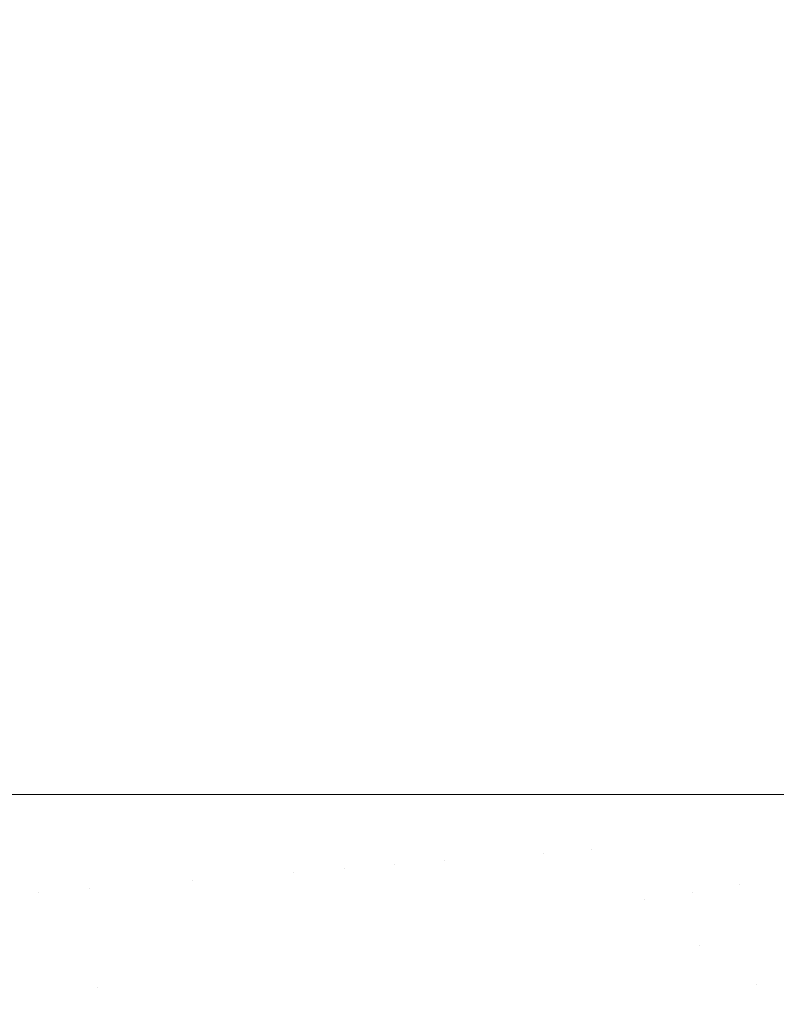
# Model space of a CAD drawing. Header units: centimetres. Extents: x -21.6 to 22.7, y 3.4 to 5.2.
# Tile 33 of 256: x -21.5454 to -21.5206, y 3.4933 to 3.5257. Entities that reach past the tile are written whole.
import ezdxf

# ---------------------------------------------------------------- set-up
doc = ezdxf.new("R2010")
doc.units = ezdxf.units.CM
doc.header["$LTSCALE"] = 2.54
doc.layers.add('Lucido design-1', color=7, linetype='Continuous')

# ---------------------------------------------------------------- blocks, each defined once
blk = doc.blocks.new('Gruppo-4-1')
at = {"color": 7, "linetype": 'Continuous', "lineweight": 9}
for points, invisible_edges in [([(-21.544888, 5.100212, -1872.228865), (-21.546847, 5.100212, -1872.230248), (-21.546847, 3.500212, -1872.230248), (-21.544888, 3.500212, -1872.228865)], 10), ([(-21.544887, 3.500212, -1873.002161), (-21.546458, 3.500212, -1873.001065), (-21.546458, 5.100212, -1873.001065), (-21.544887, 5.100212, -1873.002161)], 10), ([(-21.544888, 3.500212, -1872.228865), (-21.544116, 3.500212, -1872.228319), (-21.544116, 5.100212, -1872.228319), (-21.544888, 5.100212, -1872.228865)], 10), ([(-21.544887, 5.100212, -1873.002161), (-21.543724, 5.100212, -1873.002972), (-21.543724, 3.500212, -1873.002972), (-21.544887, 3.500212, -1873.002161)], 10), ([(-21.543202, 5.100212, -1872.227729), (-21.544116, 5.100212, -1872.228319), (-21.544116, 3.500212, -1872.228319), (-21.543202, 3.500212, -1872.227729)], 10), ([(-21.543724, 5.100212, -1873.002972), (-21.540972, 5.100212, -1873.004727), (-21.540972, 3.500212, -1873.004727), (-21.543204, 3.500212, -1873.003303)], 10), ([(-21.543204, 3.500212, -1873.003303), (-21.543724, 3.500212, -1873.002972), (-21.543724, 5.100212, -1873.002972)], 10), ([(-21.543202, 3.500212, -1872.227729), (-21.541366, 3.500212, -1872.226542), (-21.541366, 5.100212, -1872.226542), (-21.543202, 5.100212, -1872.227729)], 10), ([(-21.539836, 5.100212, -1872.22564), (-21.541366, 5.100212, -1872.226542), (-21.541366, 3.500212, -1872.226542), (-21.539836, 3.500212, -1872.22564)], 10), ([(-21.540972, 5.100212, -1873.004727), (-21.538205, 5.100212, -1873.006337), (-21.538205, 3.500212, -1873.006337), (-21.539836, 3.500212, -1873.005388)], 10), ([(-21.539836, 3.500212, -1873.005388), (-21.540972, 3.500212, -1873.004727), (-21.540972, 5.100212, -1873.004727)], 10), ([(-21.539836, 3.500212, -1872.22564), (-21.538601, 3.500212, -1872.224912), (-21.538601, 5.100212, -1872.224912), (-21.539836, 5.100212, -1872.22564)], 10), ([(-21.535824, 5.100212, -1872.223426), (-21.538601, 5.100212, -1872.224912), (-21.538601, 3.500212, -1872.224912), (-21.536493, 3.500212, -1872.223784)], 10), ([(-21.538205, 5.100212, -1873.006337), (-21.535427, 5.100212, -1873.007803), (-21.535427, 3.500212, -1873.007803), (-21.536491, 3.500212, -1873.007241)], 10), ([(-21.536491, 3.500212, -1873.007241), (-21.538205, 3.500212, -1873.006337), (-21.538205, 5.100212, -1873.006337)], 10), ([(-21.536493, 3.500212, -1872.223784), (-21.535824, 3.500212, -1872.223426), (-21.535824, 5.100212, -1872.223426)], 10), ([(-21.534831, 5.100212, -1872.222945), (-21.535824, 5.100212, -1872.223426), (-21.535824, 3.500212, -1872.223426), (-21.534831, 3.500212, -1872.222945)], 10), ([(-21.535427, 5.100212, -1873.007803), (-21.532641, 5.100212, -1873.009132), (-21.532641, 3.500212, -1873.009132), (-21.533181, 3.500212, -1873.008874)], 10), ([(-21.533181, 3.500212, -1873.008874), (-21.535427, 3.500212, -1873.007803), (-21.535427, 5.100212, -1873.007803)], 10), ([(-21.534831, 3.500212, -1872.222945), (-21.533039, 3.500212, -1872.222078), (-21.533039, 5.100212, -1872.222078), (-21.534831, 5.100212, -1872.222945)], 10), ([(-21.531538, 5.100212, -1872.221426), (-21.533039, 5.100212, -1872.222078), (-21.533039, 3.500212, -1872.222078), (-21.531538, 3.500212, -1872.221426)], 10), ([(-21.532641, 5.100212, -1873.009132), (-21.529849, 5.100212, -1873.010325), (-21.529849, 3.500212, -1873.010325), (-21.529914, 3.500212, -1873.010297)], 10), ([(-21.529914, 3.500212, -1873.010297), (-21.532641, 3.500212, -1873.009132), (-21.532641, 5.100212, -1873.009132)], 10), ([(-21.531538, 3.500212, -1872.221426), (-21.530248, 3.500212, -1872.220865), (-21.530248, 5.100212, -1872.220865), (-21.531538, 5.100212, -1872.221426)], 10), ([(-21.527453, 5.100212, -1872.219785), (-21.530248, 5.100212, -1872.220865), (-21.530248, 3.500212, -1872.220865), (-21.528293, 3.500212, -1872.22011)], 10), ([(-21.529849, 3.500212, -1873.010325), (-21.529849, 5.100212, -1873.010325), (-21.527054, 5.100212, -1873.011387), (-21.527054, 3.500212, -1873.011387)], 5), ([(-21.528293, 3.500212, -1872.22011), (-21.527453, 3.500212, -1872.219785), (-21.527453, 5.100212, -1872.219785)], 10), ([(-21.526691, 5.100212, -1872.219525), (-21.527453, 5.100212, -1872.219785), (-21.527453, 3.500212, -1872.219785), (-21.526691, 3.500212, -1872.219525)], 10), ([(-21.526693, 3.500212, -1873.011508), (-21.527054, 3.500212, -1873.011387), (-21.527054, 5.100212, -1873.011387), (-21.526693, 5.100212, -1873.011508)], 10), ([(-21.525103, 3.500212, -1873.012039), (-21.526693, 3.500212, -1873.011508), (-21.526693, 5.100212, -1873.011508), (-21.525103, 5.100212, -1873.012039)], 10), ([(-21.526691, 3.500212, -1872.219525), (-21.525104, 3.500212, -1872.218985), (-21.525104, 5.100212, -1872.218985), (-21.526691, 5.100212, -1872.219525)], 10), ([(-21.525104, 3.500212, -1872.218985), (-21.524656, 3.500212, -1872.218832), (-21.524656, 5.100212, -1872.218832), (-21.525104, 5.100212, -1872.218985)], 10), ([(-21.525103, 5.100212, -1873.012039), (-21.524257, 5.100212, -1873.012321), (-21.524257, 3.500212, -1873.012321), (-21.525103, 3.500212, -1873.012039)], 10), ([(-21.52353, 5.100212, -1872.218499), (-21.524656, 5.100212, -1872.218832), (-21.524656, 3.500212, -1872.218832), (-21.52353, 3.500212, -1872.218499)], 10), ([(-21.524257, 5.100212, -1873.012321), (-21.52146, 5.100212, -1873.013131), (-21.52146, 3.500212, -1873.013131), (-21.521974, 3.500212, -1873.012982)], 10), ([(-21.521974, 3.500212, -1873.012982), (-21.524257, 3.500212, -1873.012321), (-21.524257, 5.100212, -1873.012321)], 10), ([(-21.52353, 3.500212, -1872.218499), (-21.52186, 3.500212, -1872.218005), (-21.52186, 5.100212, -1872.218005), (-21.52353, 5.100212, -1872.218499)], 10), ([(-21.520433, 5.100212, -1872.217646), (-21.52186, 5.100212, -1872.218005), (-21.52186, 3.500212, -1872.218005), (-21.520433, 3.500212, -1872.217646)], 10), ([(-21.518913, 3.500212, -1873.013757), (-21.52146, 3.500212, -1873.013131), (-21.52146, 5.100212, -1873.013131), (-21.518913, 5.100212, -1873.013757)], 10), ([(-21.544888, 3.500212, -1872.228865), (-21.546847, 3.500212, -1872.230248), (-21.546494, 3.496865, -1872.230054), (-21.54481, 3.496996, -1872.228853)], 14), ([(-21.54481, 3.496996, -1873.002175), (-21.546494, 3.496865, -1873.000974), (-21.546458, 3.500212, -1873.001065), (-21.544887, 3.500212, -1873.002161)], 11), ([(-21.544116, 3.500212, -1872.228319), (-21.544888, 3.500212, -1872.228865), (-21.54481, 3.496996, -1872.228853)], 10), ([(-21.54481, 3.496996, -1873.002175), (-21.544887, 3.500212, -1873.002161), (-21.543724, 3.500212, -1873.002972)], 9), ([(-21.544116, 3.500212, -1872.228319), (-21.54481, 3.496996, -1872.228853), (-21.543127, 3.497127, -1872.227716)], 11), ([(-21.543724, 3.500212, -1873.002972), (-21.543127, 3.497127, -1873.003312), (-21.54481, 3.496996, -1873.002175)], 11), ([(-21.543127, 3.497127, -1872.227716), (-21.543202, 3.500212, -1872.227729), (-21.544116, 3.500212, -1872.228319)], 9), ([(-21.543724, 3.500212, -1873.002972), (-21.543204, 3.500212, -1873.003303), (-21.543127, 3.497127, -1873.003312)], 10), ([(-21.541446, 3.497257, -1873.004387), (-21.543127, 3.497127, -1873.003312), (-21.543204, 3.500212, -1873.003303), (-21.540972, 3.500212, -1873.004727)], 11), ([(-21.541366, 3.500212, -1872.226542), (-21.543202, 3.500212, -1872.227729), (-21.543127, 3.497127, -1872.227716), (-21.541446, 3.497257, -1872.226641)], 14), ([(-21.541446, 3.497257, -1872.226641), (-21.539768, 3.497388, -1872.225626), (-21.539836, 3.500212, -1872.22564), (-21.541366, 3.500212, -1872.226542)], 11), ([(-21.539768, 3.497388, -1873.005402), (-21.541446, 3.497257, -1873.004387), (-21.540972, 3.500212, -1873.004727)], 11), ([(-21.540972, 3.500212, -1873.004727), (-21.539836, 3.500212, -1873.005388), (-21.539768, 3.497388, -1873.005402)], 10), ([(-21.538601, 3.500212, -1872.224912), (-21.539836, 3.500212, -1872.22564), (-21.539768, 3.497388, -1872.225626)], 10), ([(-21.538096, 3.497518, -1873.006357), (-21.539768, 3.497388, -1873.005402), (-21.539836, 3.500212, -1873.005388), (-21.538205, 3.500212, -1873.006337)], 11), ([(-21.539768, 3.497388, -1872.225626), (-21.538096, 3.497518, -1872.224671), (-21.538601, 3.500212, -1872.224912)], 11), ([(-21.538096, 3.497518, -1872.224671), (-21.53643, 3.497647, -1872.223773), (-21.536493, 3.500212, -1872.223784), (-21.538601, 3.500212, -1872.224912)], 11), ([(-21.538205, 3.500212, -1873.006337), (-21.536491, 3.500212, -1873.007241), (-21.53643, 3.497647, -1873.007255), (-21.538096, 3.497518, -1873.006357)], 14), ([(-21.535824, 3.500212, -1872.223426), (-21.536493, 3.500212, -1872.223784), (-21.53643, 3.497647, -1872.223773)], 10), ([(-21.53643, 3.497647, -1873.007255), (-21.536491, 3.500212, -1873.007241), (-21.535427, 3.500212, -1873.007803)], 9), ([(-21.535824, 3.500212, -1872.223426), (-21.53643, 3.497647, -1872.223773), (-21.534772, 3.497776, -1872.222932)], 11), ([(-21.535427, 3.500212, -1873.007803), (-21.534772, 3.497776, -1873.008096), (-21.53643, 3.497647, -1873.007255)], 11), ([(-21.534772, 3.497776, -1872.222932), (-21.534831, 3.500212, -1872.222945), (-21.535824, 3.500212, -1872.223426)], 9), ([(-21.535427, 3.500212, -1873.007803), (-21.533181, 3.500212, -1873.008874), (-21.533124, 3.497904, -1873.008883), (-21.534772, 3.497776, -1873.008096)], 14), ([(-21.534772, 3.497776, -1872.222932), (-21.533124, 3.497904, -1872.222145), (-21.533039, 3.500212, -1872.222078), (-21.534831, 3.500212, -1872.222945)], 11), ([(-21.533124, 3.497904, -1873.008883), (-21.533181, 3.500212, -1873.008874), (-21.532641, 3.500212, -1873.009132)], 9), ([(-21.531538, 3.500212, -1872.221426), (-21.533039, 3.500212, -1872.222078), (-21.533124, 3.497904, -1872.222145), (-21.531486, 3.498031, -1872.221412)], 14), ([(-21.532641, 3.500212, -1873.009132), (-21.531486, 3.498031, -1873.009616), (-21.533124, 3.497904, -1873.008883)], 11), ([(-21.532641, 3.500212, -1873.009132), (-21.529914, 3.500212, -1873.010297), (-21.52986, 3.498158, -1873.010298), (-21.531486, 3.498031, -1873.009616)], 14), ([(-21.530248, 3.500212, -1872.220865), (-21.531538, 3.500212, -1872.221426), (-21.531486, 3.498031, -1872.221412)], 10), ([(-21.531486, 3.498031, -1872.221412), (-21.52986, 3.498158, -1872.22073), (-21.530248, 3.500212, -1872.220865)], 11), ([(-21.528293, 3.500212, -1872.22011), (-21.530248, 3.500212, -1872.220865), (-21.52986, 3.498158, -1872.22073), (-21.528246, 3.498283, -1872.220098)], 14), ([(-21.52986, 3.498158, -1873.010298), (-21.529914, 3.500212, -1873.010297), (-21.529849, 3.500212, -1873.010325)], 9), ([(-21.528246, 3.498283, -1873.01093), (-21.52986, 3.498158, -1873.010298), (-21.529849, 3.500212, -1873.010325)], 11), ([(-21.529849, 3.500212, -1873.010325), (-21.527054, 3.500212, -1873.011387), (-21.528246, 3.498283, -1873.01093)], 10), ([(-21.527453, 3.500212, -1872.219785), (-21.528293, 3.500212, -1872.22011), (-21.528246, 3.498283, -1872.220098)], 10), ([(-21.527453, 3.500212, -1872.219785), (-21.528246, 3.498283, -1872.220098), (-21.526647, 3.498407, -1872.219514)], 11), ([(-21.527054, 3.500212, -1873.011387), (-21.526693, 3.500212, -1873.011508), (-21.526647, 3.498407, -1873.011514), (-21.528246, 3.498283, -1873.01093)], 14), ([(-21.526647, 3.498407, -1872.219514), (-21.526691, 3.500212, -1872.219525), (-21.527453, 3.500212, -1872.219785)], 9), ([(-21.526647, 3.498407, -1873.011514), (-21.526693, 3.500212, -1873.011508), (-21.525103, 3.500212, -1873.012039)], 9), ([(-21.525104, 3.500212, -1872.218985), (-21.526691, 3.500212, -1872.219525), (-21.526647, 3.498407, -1872.219514)], 10), ([(-21.524915, 3.496749, -1872.218977), (-21.525104, 3.500212, -1872.218985), (-21.526647, 3.498407, -1872.219514)], 11), ([(-21.526647, 3.498407, -1873.011514), (-21.525103, 3.500212, -1873.012039), (-21.524915, 3.496749, -1873.012051)], 11), ([(-21.524656, 3.500212, -1872.218832), (-21.525104, 3.500212, -1872.218985), (-21.524915, 3.496749, -1872.218977)], 10), ([(-21.524915, 3.496749, -1873.012051), (-21.525103, 3.500212, -1873.012039), (-21.524257, 3.500212, -1873.012321)], 9), ([(-21.524656, 3.500212, -1872.218832), (-21.524915, 3.496749, -1872.218977), (-21.523356, 3.497, -1872.218486)], 11), ([(-21.524257, 3.500212, -1873.012321), (-21.523356, 3.497, -1873.012543), (-21.524915, 3.496749, -1873.012051)], 11), ([(-21.523356, 3.497, -1872.218486), (-21.52353, 3.500212, -1872.218499), (-21.524656, 3.500212, -1872.218832)], 9), ([(-21.521813, 3.497249, -1873.012991), (-21.523356, 3.497, -1873.012543), (-21.524257, 3.500212, -1873.012321), (-21.521974, 3.500212, -1873.012982)], 11), ([(-21.52186, 3.500212, -1872.218005), (-21.52353, 3.500212, -1872.218499), (-21.523356, 3.497, -1872.218486), (-21.521813, 3.497249, -1872.218038)], 14), ([(-21.521974, 3.500212, -1873.012982), (-21.52146, 3.500212, -1873.013131), (-21.520286, 3.497495, -1873.013396), (-21.521813, 3.497249, -1873.012991)], 14), ([(-21.521813, 3.497249, -1872.218038), (-21.520286, 3.497495, -1872.217632), (-21.520433, 3.500212, -1872.217646), (-21.52186, 3.500212, -1872.218005)], 11), ([(-21.518777, 3.497738, -1873.013762), (-21.520286, 3.497495, -1873.013396), (-21.52146, 3.500212, -1873.013131), (-21.518913, 3.500212, -1873.013757)], 11), ([(-21.528078, 3.496239, -1872.220098), (-21.526489, 3.496495, -1872.219514), (-21.526647, 3.498407, -1872.219514), (-21.528246, 3.498283, -1872.220098)], 15), ([(-21.528246, 3.498283, -1873.01093), (-21.526647, 3.498407, -1873.011514), (-21.526489, 3.496495, -1873.011514), (-21.528078, 3.496239, -1873.01093)], 15), ([(-21.526647, 3.498407, -1872.219514), (-21.526489, 3.496495, -1872.219514), (-21.524915, 3.496749, -1872.218977)], 11), ([(-21.524915, 3.496749, -1873.012051), (-21.526489, 3.496495, -1873.011514), (-21.526647, 3.498407, -1873.011514)], 11), ([(-21.531486, 3.498031, -1872.221412), (-21.533124, 3.497904, -1872.222145), (-21.532922, 3.495459, -1872.222145), (-21.531295, 3.495721, -1872.221412)], 15), ([(-21.531295, 3.495721, -1873.009616), (-21.532922, 3.495459, -1873.008883), (-21.533124, 3.497904, -1873.008883), (-21.531486, 3.498031, -1873.009616)], 15), ([(-21.531295, 3.495721, -1872.221412), (-21.52968, 3.495981, -1872.22073), (-21.52986, 3.498158, -1872.22073), (-21.531486, 3.498031, -1872.221412)], 15), ([(-21.531486, 3.498031, -1873.009616), (-21.52986, 3.498158, -1873.010298), (-21.52968, 3.495981, -1873.010298), (-21.531295, 3.495721, -1873.009616)], 15), ([(-21.528246, 3.498283, -1872.220098), (-21.52986, 3.498158, -1872.22073), (-21.52968, 3.495981, -1872.22073), (-21.528078, 3.496239, -1872.220098)], 15), ([(-21.528078, 3.496239, -1873.01093), (-21.52968, 3.495981, -1873.010298), (-21.52986, 3.498158, -1873.010298), (-21.528246, 3.498283, -1873.01093)], 15), ([(-21.534772, 3.497776, -1872.222932), (-21.53643, 3.497647, -1872.223773), (-21.536206, 3.494929, -1872.223773), (-21.534559, 3.495195, -1872.222932)], 15), ([(-21.534559, 3.495195, -1873.008096), (-21.536206, 3.494929, -1873.007255), (-21.53643, 3.497647, -1873.007255), (-21.534772, 3.497776, -1873.008096)], 15), ([(-21.534559, 3.495195, -1872.222932), (-21.532922, 3.495459, -1872.222145), (-21.533124, 3.497904, -1872.222145), (-21.534772, 3.497776, -1872.222932)], 15), ([(-21.534772, 3.497776, -1873.008096), (-21.533124, 3.497904, -1873.008883), (-21.532922, 3.495459, -1873.008883), (-21.534559, 3.495195, -1873.008096)], 15), ([(-21.541188, 3.494127, -1872.226641), (-21.539522, 3.494395, -1872.225626), (-21.539768, 3.497388, -1872.225626), (-21.541446, 3.497257, -1872.226641)], 15), ([(-21.541446, 3.497257, -1873.004387), (-21.539768, 3.497388, -1873.005402), (-21.539522, 3.494395, -1873.005402), (-21.541188, 3.494127, -1873.004387)], 15), ([(-21.538096, 3.497518, -1872.224671), (-21.539768, 3.497388, -1872.225626), (-21.539522, 3.494395, -1872.225626), (-21.53786, 3.494663, -1872.224671)], 15), ([(-21.53786, 3.494663, -1873.006357), (-21.539522, 3.494395, -1873.005402), (-21.539768, 3.497388, -1873.005402), (-21.538096, 3.497518, -1873.006357)], 15), ([(-21.53786, 3.494663, -1872.224671), (-21.536206, 3.494929, -1872.223773), (-21.53643, 3.497647, -1872.223773), (-21.538096, 3.497518, -1872.224671)], 15), ([(-21.538096, 3.497518, -1873.006357), (-21.53643, 3.497647, -1873.007255), (-21.536206, 3.494929, -1873.007255), (-21.53786, 3.494663, -1873.006357)], 15), ([(-21.521235, 3.493961, -1872.218038), (-21.519756, 3.49448, -1872.217632), (-21.520286, 3.497495, -1872.217632), (-21.521813, 3.497249, -1872.218038)], 15), ([(-21.521813, 3.497249, -1873.012991), (-21.520286, 3.497495, -1873.013396), (-21.519756, 3.49448, -1873.013396), (-21.521235, 3.493961, -1873.012991)], 15), ([(-21.544529, 3.493588, -1872.228853), (-21.542858, 3.493858, -1872.227716), (-21.543127, 3.497127, -1872.227716), (-21.54481, 3.496996, -1872.228853)], 15), ([(-21.54481, 3.496996, -1873.002175), (-21.543127, 3.497127, -1873.003312), (-21.542858, 3.493858, -1873.003312), (-21.544529, 3.493588, -1873.002175)], 15), ([(-21.541446, 3.497257, -1872.226641), (-21.543127, 3.497127, -1872.227716), (-21.542858, 3.493858, -1872.227716), (-21.541188, 3.494127, -1872.226641)], 15), ([(-21.541188, 3.494127, -1873.004387), (-21.542858, 3.493858, -1873.003312), (-21.543127, 3.497127, -1873.003312), (-21.541446, 3.497257, -1873.004387)], 15), ([(-21.521813, 3.497249, -1872.218038), (-21.523356, 3.497, -1872.218486), (-21.523108, 3.495259, -1872.218486)], 11), ([(-21.523108, 3.495259, -1873.012543), (-21.523356, 3.497, -1873.012543), (-21.521813, 3.497249, -1873.012991)], 11), ([(-21.523108, 3.495259, -1872.218486), (-21.521235, 3.493961, -1872.218038), (-21.521813, 3.497249, -1872.218038)], 11), ([(-21.521813, 3.497249, -1873.012991), (-21.521235, 3.493961, -1873.012991), (-21.523108, 3.495259, -1873.012543)], 11), ([(-21.54481, 3.496996, -1872.228853), (-21.546494, 3.496865, -1872.230054), (-21.546201, 3.493319, -1872.230054), (-21.544529, 3.493588, -1872.228853)], 15), ([(-21.544529, 3.493588, -1873.002175), (-21.546201, 3.493319, -1873.000974), (-21.546494, 3.496865, -1873.000974), (-21.54481, 3.496996, -1873.002175)], 15), ([(-21.524647, 3.494871, -1872.218977), (-21.524915, 3.496749, -1872.218977), (-21.526489, 3.496495, -1872.219514), (-21.526202, 3.49448, -1872.219514)], 15), ([(-21.526202, 3.49448, -1873.011514), (-21.526489, 3.496495, -1873.011514), (-21.524915, 3.496749, -1873.012051), (-21.524647, 3.494871, -1873.012051)], 15), ([(-21.523108, 3.495259, -1872.218486), (-21.523356, 3.497, -1872.218486), (-21.524915, 3.496749, -1872.218977), (-21.524647, 3.494871, -1872.218977)], 15), ([(-21.524647, 3.494871, -1873.012051), (-21.524915, 3.496749, -1873.012051), (-21.523356, 3.497, -1873.012543), (-21.523108, 3.495259, -1873.012543)], 15), ([(-21.527771, 3.494085, -1872.220098), (-21.526202, 3.49448, -1872.219514), (-21.526489, 3.496495, -1872.219514), (-21.528078, 3.496239, -1872.220098)], 15), ([(-21.528078, 3.496239, -1873.01093), (-21.526489, 3.496495, -1873.011514), (-21.526202, 3.49448, -1873.011514), (-21.527771, 3.494085, -1873.01093)], 15), ([(-21.528078, 3.496239, -1872.220098), (-21.52968, 3.495981, -1872.22073), (-21.529354, 3.493687, -1872.22073), (-21.527771, 3.494085, -1872.220098)], 15), ([(-21.527771, 3.494085, -1873.01093), (-21.529354, 3.493687, -1873.010298), (-21.52968, 3.495981, -1873.010298), (-21.528078, 3.496239, -1873.01093)], 15), ([(-21.530949, 3.493286, -1872.221412), (-21.529354, 3.493687, -1872.22073), (-21.52968, 3.495981, -1872.22073), (-21.531295, 3.495721, -1872.221412)], 15), ([(-21.531295, 3.495721, -1873.009616), (-21.52968, 3.495981, -1873.010298), (-21.529354, 3.493687, -1873.010298), (-21.530949, 3.493286, -1873.009616)], 15), ([(-21.534172, 3.492475, -1872.222932), (-21.532555, 3.492882, -1872.222145), (-21.532922, 3.495459, -1872.222145), (-21.534559, 3.495195, -1872.222932)], 15), ([(-21.534559, 3.495195, -1873.008096), (-21.532922, 3.495459, -1873.008883), (-21.532555, 3.492882, -1873.008883), (-21.534172, 3.492475, -1873.008096)], 15), ([(-21.531295, 3.495721, -1872.221412), (-21.532922, 3.495459, -1872.222145), (-21.532555, 3.492882, -1872.222145), (-21.530949, 3.493286, -1872.221412)], 15), ([(-21.530949, 3.493286, -1873.009616), (-21.532555, 3.492882, -1873.008883), (-21.532922, 3.495459, -1873.008883), (-21.531295, 3.495721, -1873.009616)], 15), ([(-21.534559, 3.495195, -1872.222932), (-21.536206, 3.494929, -1872.223773), (-21.535798, 3.492066, -1872.223773), (-21.534172, 3.492475, -1872.222932)], 15), ([(-21.534172, 3.492475, -1873.008096), (-21.535798, 3.492066, -1873.007255), (-21.536206, 3.494929, -1873.007255), (-21.534559, 3.495195, -1873.008096)], 15), ([(-21.524647, 3.494871, -1872.218977), (-21.524239, 3.492907, -1872.218977), (-21.522729, 3.493437, -1872.218486), (-21.523108, 3.495259, -1872.218486)], 15), ([(-21.523108, 3.495259, -1873.012543), (-21.522729, 3.493437, -1873.012543), (-21.524239, 3.492907, -1873.012051), (-21.524647, 3.494871, -1873.012051)], 15), ([(-21.523108, 3.495259, -1872.218486), (-21.522729, 3.493437, -1872.218486), (-21.521235, 3.493961, -1872.218038)], 11), ([(-21.521235, 3.493961, -1873.012991), (-21.522729, 3.493437, -1873.012543), (-21.523108, 3.495259, -1873.012543)], 11), ([(-21.537432, 3.491655, -1872.224671), (-21.535798, 3.492066, -1872.223773), (-21.536206, 3.494929, -1872.223773), (-21.53786, 3.494663, -1872.224671)], 15), ([(-21.53786, 3.494663, -1873.006357), (-21.536206, 3.494929, -1873.007255), (-21.535798, 3.492066, -1873.007255), (-21.537432, 3.491655, -1873.006357)], 15), ([(-21.526202, 3.49448, -1872.219514), (-21.525764, 3.492372, -1872.219514), (-21.524239, 3.492907, -1872.218977), (-21.524647, 3.494871, -1872.218977)], 15), ([(-21.524647, 3.494871, -1873.012051), (-21.524239, 3.492907, -1873.012051), (-21.525764, 3.492372, -1873.011514), (-21.526202, 3.49448, -1873.011514)], 15), ([(-21.53786, 3.494663, -1872.224671), (-21.539522, 3.494395, -1872.225626), (-21.539073, 3.491242, -1872.225626), (-21.537432, 3.491655, -1872.224671)], 15), ([(-21.537432, 3.491655, -1873.006357), (-21.539073, 3.491242, -1873.005402), (-21.539522, 3.494395, -1873.005402), (-21.53786, 3.494663, -1873.006357)], 15), ([(-21.527303, 3.491832, -1872.220098), (-21.525764, 3.492372, -1872.219514), (-21.526202, 3.49448, -1872.219514), (-21.527771, 3.494085, -1872.220098)], 15), ([(-21.527771, 3.494085, -1873.01093), (-21.526202, 3.49448, -1873.011514), (-21.525764, 3.492372, -1873.011514), (-21.527303, 3.491832, -1873.01093)], 15), ([(-21.520747, 3.492218, -1872.218038), (-21.519309, 3.492882, -1872.217632), (-21.519756, 3.49448, -1872.217632), (-21.521235, 3.493961, -1872.218038)], 15), ([(-21.521235, 3.493961, -1873.012991), (-21.519756, 3.49448, -1873.013396), (-21.519309, 3.492882, -1873.013396), (-21.520747, 3.492218, -1873.012991)], 15), ([(-21.541188, 3.494127, -1872.226641), (-21.542858, 3.493858, -1872.227716), (-21.542367, 3.490413, -1872.227716), (-21.540718, 3.490828, -1872.226641)], 15), ([(-21.540718, 3.490828, -1873.004387), (-21.542367, 3.490413, -1873.003312), (-21.542858, 3.493858, -1873.003312), (-21.541188, 3.494127, -1873.004387)], 15), ([(-21.540718, 3.490828, -1872.226641), (-21.539073, 3.491242, -1872.225626), (-21.539522, 3.494395, -1872.225626), (-21.541188, 3.494127, -1872.226641)], 15), ([(-21.541188, 3.494127, -1873.004387), (-21.539522, 3.494395, -1873.005402), (-21.539073, 3.491242, -1873.005402), (-21.540718, 3.490828, -1873.004387)], 15), ([(-21.542858, 3.493858, -1872.227716), (-21.544529, 3.493588, -1872.228853), (-21.544305, 3.491815, -1872.228853)], 11), ([(-21.544305, 3.491815, -1873.002175), (-21.544529, 3.493588, -1873.002175), (-21.542858, 3.493858, -1873.003312)], 11), ([(-21.544305, 3.491815, -1872.228853), (-21.542367, 3.490413, -1872.227716), (-21.542858, 3.493858, -1872.227716)], 11), ([(-21.542858, 3.493858, -1873.003312), (-21.542367, 3.490413, -1873.003312), (-21.544305, 3.491815, -1873.002175)], 11), ([(-21.527771, 3.494085, -1872.220098), (-21.529354, 3.493687, -1872.22073), (-21.528855, 3.491287, -1872.22073), (-21.527303, 3.491832, -1872.220098)], 15), ([(-21.527303, 3.491832, -1873.01093), (-21.528855, 3.491287, -1873.010298), (-21.529354, 3.493687, -1873.010298), (-21.527771, 3.494085, -1873.01093)], 15), ([(-21.521235, 3.493961, -1872.218038), (-21.522729, 3.493437, -1872.218486), (-21.5222, 3.491547, -1872.218486), (-21.520747, 3.492218, -1872.218038)], 15), ([(-21.520747, 3.492218, -1873.012991), (-21.5222, 3.491547, -1873.012543), (-21.522729, 3.493437, -1873.012543), (-21.521235, 3.493961, -1873.012991)], 15), ([(-21.544305, 3.491815, -1872.228853), (-21.544529, 3.493588, -1872.228853), (-21.546201, 3.493319, -1872.230054), (-21.545968, 3.491473, -1872.230054)], 15), ([(-21.545968, 3.491473, -1873.000974), (-21.546201, 3.493319, -1873.000974), (-21.544529, 3.493588, -1873.002175), (-21.544305, 3.491815, -1873.002175)], 15), ([(-21.530419, 3.490738, -1872.221412), (-21.528855, 3.491287, -1872.22073), (-21.529354, 3.493687, -1872.22073), (-21.530949, 3.493286, -1872.221412)], 15), ([(-21.530949, 3.493286, -1873.009616), (-21.529354, 3.493687, -1873.010298), (-21.528855, 3.491287, -1873.010298), (-21.530419, 3.490738, -1873.009616)], 15), ([(-21.523669, 3.49087, -1872.218977), (-21.5222, 3.491547, -1872.218486), (-21.522729, 3.493437, -1872.218486), (-21.524239, 3.492907, -1872.218977)], 15), ([(-21.524239, 3.492907, -1873.012051), (-21.522729, 3.493437, -1873.012543), (-21.5222, 3.491547, -1873.012543), (-21.523669, 3.49087, -1873.012051)], 15)]:
    blk.add_3dface(points, dxfattribs=dict(at, invisible_edges=invisible_edges))
blk = doc.blocks.new('Gruppo-5-1')
at = {"color": 7}
blk.add_blockref('Gruppo-4-1', (0, 0), dxfattribs=at)

msp = doc.modelspace()

# ---------------------------------------------------------------- block references
at = {"layer": 'Lucido design-1', "color": 7}
msp.add_blockref('Gruppo-5-1', (0, 0), dxfattribs=at)

doc.saveas('drawing.dxf')
